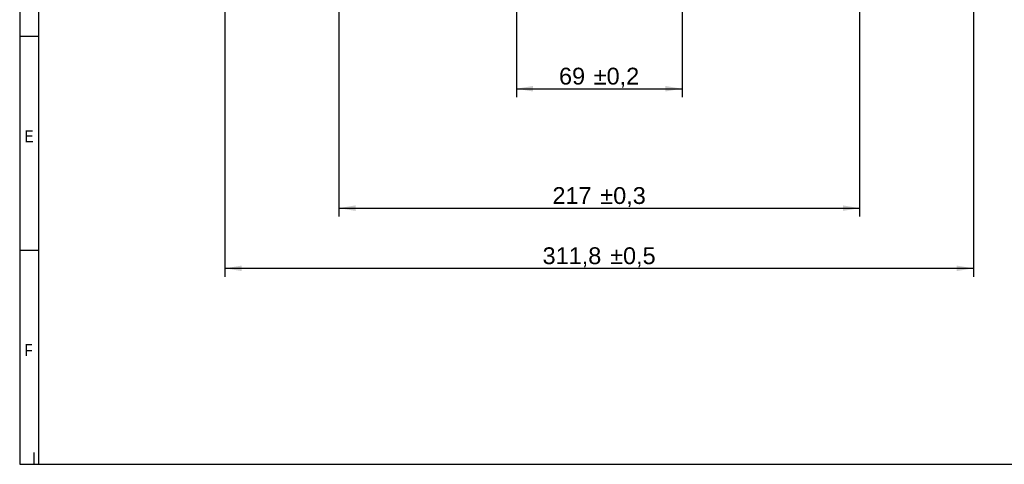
# Model space of a CAD drawing. Header units: millimetres. Extents: x 16 to 406, y 14 to 285.
# Tile 1 of 12: x 16 to 221, y 14 to 106. Entities that reach past the tile are written whole.
import ezdxf
from ezdxf.enums import TextEntityAlignment as Align

# ---------------------------------------------------------------- set-up
doc = ezdxf.new("R2010")
doc.units = ezdxf.units.MM
doc.layers.add('10', color=7, linetype='Continuous')
doc.layers.add('Default', color=7, linetype='Continuous')
doc.styles.add('SEACAD_Arial', font='arial.ttf')

# ---------------------------------------------------------------- blocks, each defined once
blk = doc.blocks.new('GDimGGroup')
at = {"layer": 'Default', "linetype": 'Continuous'}
for points in [[(61.91, 53.77), (61.91, 54.93), (58.41, 54.35)], [(210.81, 53.77), (214.31, 54.35), (210.81, 54.93)]]:
    blk.add_hatch(color=7, dxfattribs=at).paths.add_polyline_path(points)
at = {"layer": 'Default', "color": 7, "linetype": 'Continuous'}
for p, q in [((214.31, 189.69), (214.31, 52.6)), ((58.41, 178.5), (58.41, 52.6)), ((58.41, 54.35), (214.31, 54.35))]:
    blk.add_line(p, q, dxfattribs=at)
at = {"layer": 'Default', "color": 7, "linetype": 'Continuous', "style": 'SEACAD_Arial'}
for s, p in [('311,8', (124.57, 58.72)), ('±0,5', (138.64, 58.72))]:
    blk.add_text(s, height=3.5, dxfattribs=at).set_placement(p, align=Align.TOP_LEFT)
blk = doc.blocks.new('GDimGGroup2')
at = {"layer": 'Default', "linetype": 'Continuous'}
for points in [[(85.61, 66.29), (85.61, 67.45), (82.11, 66.87)], [(187.11, 66.29), (190.61, 66.87), (187.11, 67.45)]]:
    blk.add_hatch(color=7, dxfattribs=at).paths.add_polyline_path(points)
at = {"layer": 'Default', "color": 7, "linetype": 'Continuous'}
for p, q in [((82.11, 142.94), (82.11, 65.12)), ((190.61, 142.94), (190.61, 65.12)), ((82.11, 66.87), (190.61, 66.87))]:
    blk.add_line(p, q, dxfattribs=at)
at = {"layer": 'Default', "color": 7, "linetype": 'Continuous', "style": 'SEACAD_Arial'}
for s, p in [('217', (126.62, 71.24)), ('±0,3', (136.59, 71.24))]:
    blk.add_text(s, height=3.5, dxfattribs=at).set_placement(p, align=Align.TOP_LEFT)
blk = doc.blocks.new('GDimGGroup3')
at = {"layer": 'Default', "linetype": 'Continuous'}
for points in [[(122.61, 91.13), (122.61, 92.3), (119.11, 91.72)], [(150.11, 91.13), (153.61, 91.72), (150.11, 92.3)]]:
    blk.add_hatch(color=7, dxfattribs=at).paths.add_polyline_path(points)
at = {"layer": 'Default', "color": 7, "linetype": 'Continuous'}
for p, q in [((119.11, 175.07), (119.11, 89.97)), ((153.61, 175.07), (153.61, 89.97)), ((119.11, 91.72), (153.61, 91.72))]:
    blk.add_line(p, q, dxfattribs=at)
at = {"layer": 'Default', "color": 7, "linetype": 'Continuous', "style": 'SEACAD_Arial'}
for s, p in [('±0,2', (135.22, 96.09)), ('69', (127.99, 96.09))]:
    blk.add_text(s, height=3.5, dxfattribs=at).set_placement(p, align=Align.TOP_LEFT)

msp = doc.modelspace()

# ---------------------------------------------------------------- linework, layer by layer
at = {"layer": '10', "color": 7, "linetype": 'Continuous'}
for p, q in [((19.6664, 13.5775), (19.6664, 280.5775)), ((19.6664, 102.5775), (15.6664, 102.5775)), ((19.6664, 58.0775), (15.6664, 58.0775)), ((18.6664, 13.5775), (18.6664, 15.999))]:
    msp.add_line(p, q, dxfattribs=at)
msp.add_lwpolyline([(405.6664, 13.5775), (405.6664, 284.5775), (15.6664, 284.5775), (15.6664, 13.5775), (405.6664, 13.5775)], dxfattribs=at)

# ---------------------------------------------------------------- block references
at = {"layer": 'Default'}
for name in ['GDimGGroup', 'GDimGGroup3', 'GDimGGroup2']:
    msp.add_blockref(name, (0, 0), dxfattribs=at)

# ---------------------------------------------------------------- texts
at = {"layer": '10', "char_height": 2.5, "attachment_point": 1, "style": 'SEACAD_Arial'}
for s, insert, width in [('{\\farial rounded mt|b0||i0||c0|p34;\\C7;\\H2.50000002;\\W0.8;E}', (16.6664, 83.0775), 1.793488), ('{\\farial rounded mt|b0||i0||c0|p34;\\C7;\\H2.50000002;\\W0.8;F}', (16.6664, 38.5775), 1.630445)]:
    msp.add_mtext(s, dxfattribs=dict(at, insert=insert, width=width))

doc.saveas('drawing.dxf')
